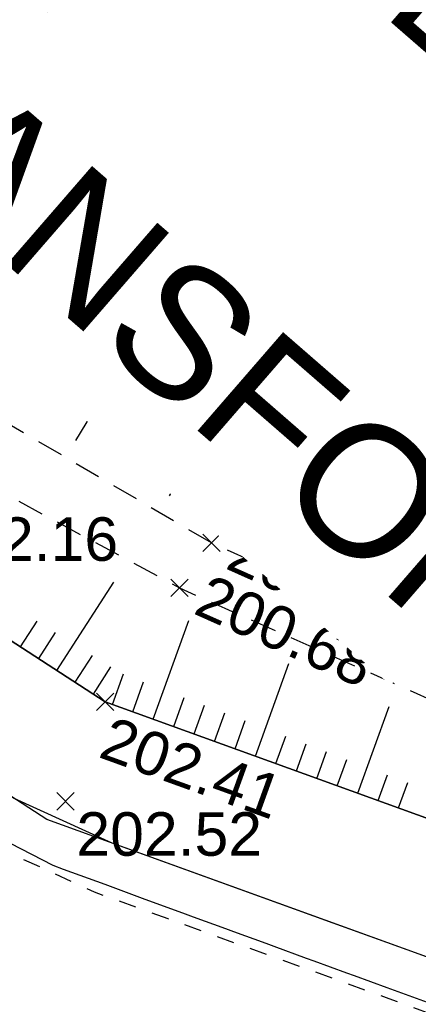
# Model space of a CAD drawing. Extents: x 1616800 to 1632437, y 2248456 to 2251974.
# Tile 203 of 256: x 1617965 to 1617974, y 2251533 to 2251556. Entities that reach past the tile are written whole.
import ezdxf
from ezdxf import colors
from ezdxf.entities.mleader import LeaderData, LeaderLine
from ezdxf.enums import TextEntityAlignment as Align
from ezdxf.math import Vec2, Vec3

# ---------------------------------------------------------------- set-up
doc = ezdxf.new("R2010")
doc.units = 0
doc.header["$LTSCALE"] = 2
doc.header["$PDMODE"] = 3
doc.header["$PDSIZE"] = 0.2
doc.linetypes.add('FOSSE', pattern=[0.5, 0.3, -0.2])
doc.linetypes.add('Grille', pattern=[0.4, 0.2, -0.2])
doc.layers.get('0').update_dxf_attribs({"linetype": 'CONTINUOUS'})
for name, color, linetype in [('0000-VALORIS-NOUE DERIV BASSIN', 7, 'CONTINUOUS'), ('0000-VALORIS-NOUE DERIV BASSIN EAU MAX RETENTION', 140, 'CONTINUOUS'), ('08-PAP RESEAU TELEPHONE PROJET', 95, 'CONTINUOUS'), ('X-PTS TOPO-TEXTE TOPOALT', 8, 'CONTINUOUS'), ('X-PTS TOPO-TOPOPOINT', 8, 'CONTINUOUS'), ('Y-FDP TOPO-TOP_AXE_FOSSE', 8, 'CONTINUOUS'), ('Y-FDP TOPO-TOP_BARBULE', 8, 'CONTINUOUS'), ('Y-FDP TOPO-TOP_TALUS', 8, 'CONTINUOUS')]:
    doc.layers.add(name, color=color, linetype=linetype)
doc.styles.get("Standard").update_dxf_attribs({"font": 'arial.ttf'})

# ---------------------------------------------------------------- blocks, each defined once
blk = doc.blocks.new('TCPOINT')
at = {"color": 0}
blk.add_point((0, 0), dxfattribs=at)
at = {"layer": 'X-PTS TOPO-TEXTE TOPOALT'}
blk.add_attdef('ALT', text='', height=0.75, dxfattribs=at).set_placement((0.25, -0.25), align=Align.TOP_LEFT)
blk = doc.blocks.new('TCPOINT_C')
at = {"color": 0}
blk.add_point((0, 0), dxfattribs=at)
at = {"layer": 'X-PTS TOPO-TEXTE TOPOALT'}
blk.add_attdef('ALT', text='', height=0.75, dxfattribs=at).set_placement((0.5, 0.09), align=Align.MIDDLE_LEFT)
blk = doc.blocks.new('TCPOINT_2')
at = {"color": 0}
blk.add_point((0, 0), dxfattribs=at)
at = {"layer": 'X-PTS TOPO-TEXTE TOPOALT'}
blk.add_attdef('ALT', (0.25, 0.25), '', height=0.75, dxfattribs=at)

msp = doc.modelspace()

# ---------------------------------------------------------------- linework, layer by layer
at = {"layer": '0000-VALORIS-NOUE DERIV BASSIN', "linetype": 'Grille', "flags": 128}
msp.add_lwpolyline([(1617995.0727, 2251524.1217), (1617994.0598, 2251524.5597), (1617992.2896, 2251525.325), (1617990.5195, 2251526.0904), (1617988.7493, 2251526.8557), (1617986.9791, 2251527.6211), (1617985.2089, 2251528.3865), (1617983.4388, 2251529.1518), (1617981.7336, 2251529.8891), (1617980.0284, 2251530.6264), (1617978.5566, 2251531.2545), (1617976.8607, 2251531.8675), (1617975.1647, 2251532.4805), (1617973.4688, 2251533.0934), (1617971.7728, 2251533.7064), (1617970.0768, 2251534.3194), (1617968.3809, 2251534.9324), (1617966.6849, 2251535.5453), (1617964.1894, 2251536.695), (1617962.8207, 2251537.5813), (1617961.2225, 2251538.6162), (1617959.9901, 2251539.4142), (1617958.7576, 2251540.2123), (1617957.2725, 2251541.174), (1617955.7875, 2251542.1356), (1617954.3024, 2251543.0973), (1617952.8173, 2251544.0589), (1617951.3322, 2251545.0206), (1617950.3632, 2251545.6279), (1617949.3396, 2251546.2688), (1617948.3787, 2251546.8703), (1617947.4179, 2251547.4719), (1617945.7741, 2251548.5011), (1617944.1303, 2251549.5303), (1617943.0193, 2251550.2259), (1617941.9083, 2251550.9216), (1617940.9661, 2251551.5115), (1617939.2774, 2251552.5688), (1617937.5887, 2251553.6261), (1617936.2138, 2251554.4869), (1617934.8389, 2251555.3478), (1617933.9352, 2251555.8856), (1617932.9456, 2251556.4731), (1617931.8707, 2251557.1113), (1617930.4889, 2251557.9317), (1617929.5675, 2251558.4787), (1617928.6462, 2251559.0256), (1617927.7432, 2251559.5618), (1617926.045, 2251560.57), (1617924.3468, 2251561.5782), (1617922.9926, 2251562.3821), (1617921.6385, 2251563.1861), (1617920.2843, 2251563.9901), (1617918.9499, 2251564.7822), (1617917.5357, 2251565.6114)], dxfattribs=at)
at = {"layer": '0000-VALORIS-NOUE DERIV BASSIN', "flags": 128}
msp.add_lwpolyline([(1617975.5726, 2251533.609), (1617973.8767, 2251534.222), (1617972.1807, 2251534.835), (1617970.4847, 2251535.4479), (1617968.7888, 2251536.0609), (1617967.0928, 2251536.6739), (1617964.8416, 2251537.7022), (1617963.4729, 2251538.5885), (1617961.8748, 2251539.6234), (1617960.6423, 2251540.4215), (1617959.4099, 2251541.2196), (1617957.9248, 2251542.1812), (1617956.4397, 2251543.1429), (1617954.9546, 2251544.1045), (1617953.4695, 2251545.0662), (1617951.9845, 2251546.0279), (1617951, 2251546.645), (1617949.9764, 2251547.2859)], dxfattribs=at)
at = {"layer": '0000-VALORIS-NOUE DERIV BASSIN'}
for points in [[(1618057.1006, 2251498.218, 202.98), (1618043.4496, 2251505.823, 202.81), (1618029.7006, 2251512.302, 202.66), (1618012.1916, 2251520.535, 202.69), (1617997.6596, 2251527.579, 202.51), (1617980.2206, 2251535.119, 202.49), (1617966.9346, 2251539.921, 202.41), (1617953.5626, 2251548.58, 202.41), (1617936.9856, 2251558.959, 202.22), (1617921.0936, 2251568.394, 202.33), (1617909.4526, 2251575.219, 202.13), (1617895.2716, 2251584.39, 201.92), (1617880.0786, 2251593.661, 202.03)], [(1618055.6406, 2251495.5973, 202.98), (1618042.0786, 2251503.1527, 202.81), (1618028.4218, 2251509.5882, 202.66), (1618010.899, 2251517.8277, 202.69), (1617996.4095, 2251524.8511, 202.51), (1617979.1144, 2251532.3289, 202.49), (1617965.5921, 2251537.2163, 202.41), (1617951.9512, 2251546.0494, 202.41), (1617935.4236, 2251556.3975, 202.22), (1617919.5692, 2251565.8102, 202.33), (1617907.8786, 2251572.6642, 202.13), (1617893.6754, 2251581.8496, 201.92), (1617878.5832, 2251591.0591, 202.03)]]:
    msp.add_polyline3d(points, dxfattribs=at)
at = {"layer": '0000-VALORIS-NOUE DERIV BASSIN EAU MAX RETENTION', "elevation": 201.3541, "flags": 128}
msp.add_lwpolyline([(1617974.3463, 2251533.0084), (1617973.5899, 2251533.2847), (1617973.4191, 2251533.3474), (1617972.6655, 2251533.6227), (1617972.492, 2251533.6864), (1617971.7412, 2251533.9606), (1617971.5649, 2251534.0253), (1617970.8169, 2251534.2986), (1617970.6377, 2251534.3643), (1617969.8925, 2251534.6365), (1617969.7106, 2251534.7033), (1617968.9682, 2251534.9745), (1617968.7834, 2251535.0423), (1617968.0439, 2251535.3125), (1617967.8563, 2251535.3813), (1617967.1196, 2251535.6504), (1617966.9292, 2251535.7204), (1617965.9737, 2251536.0694), (1617965.7378, 2251536.156), (1617964.7573, 2251536.6649)], dxfattribs=at)
at = {"layer": 'Y-FDP TOPO-TOP_AXE_FOSSE', "linetype": 'FOSSE', "elevation": 201.34, "flags": 128}
for points in [[(1617601.8186, 2251762.922), (1617610.1506, 2251756.636), (1617629.6276, 2251741.988), (1617650.7276, 2251727.848), (1617668.4526, 2251710.915), (1617681.6206, 2251701.676), (1617699.0136, 2251688.41), (1617708.9996, 2251680.668), (1617719.8336, 2251677.878), (1617748.7516, 2251665.825), (1617762.3456, 2251660.092), (1617781.0436, 2251652.934), (1617799.0036, 2251644.975), (1617815.3806, 2251635.767), (1617830.3196, 2251628.053), (1617853.9176, 2251613.386), (1617868.6136, 2251605.049), (1617881.5356, 2251596.854), (1617897.5646, 2251587.866), (1617911.5046, 2251578.556), (1617923.2046, 2251571.798), (1617941.6916, 2251560.354), (1617955.8166, 2251551.523), (1617969.3786, 2251543.574), (1617981.8546, 2251538.005), (1617999.4726, 2251530.796), (1618011.2156, 2251524.71), (1618031.4966, 2251514.802), (1618044.3006, 2251508.569), (1618060.3096, 2251501.695), (1618069.9096, 2251496.606), (1618077.1396, 2251493.691), (1618078.3956, 2251492.785), (1618078.3956, 2251492.785)], [(1617600.6196, 2251761.017), (1617609.0186, 2251754.94), (1617628.5696, 2251740.863), (1617649.5776, 2251726.58), (1617667.1536, 2251709.962), (1617698.4656, 2251687.431), (1617708.5936, 2251679.832), (1617719.3676, 2251676.48), (1617748.1656, 2251664.214), (1617780.0586, 2251651.492), (1617797.8506, 2251643.441), (1617814.4516, 2251634.395), (1617829.3226, 2251626.401), (1617852.7376, 2251612.188), (1617867.9276, 2251602.952), (1617881.2236, 2251595.195), (1617896.7006, 2251586.358), (1617910.6286, 2251577.168), (1617921.4716, 2251570.879), (1617940.7716, 2251559.213), (1617954.7426, 2251550.028), (1617968.6406, 2251542.538), (1617981.3776, 2251536.875), (1617998.6816, 2251529.02), (1618010.6006, 2251523.098), (1618031.3996, 2251513.411), (1618043.8426, 2251507.316), (1618060.1126, 2251499.876), (1618069.5666, 2251494.908), (1618076.1756, 2251492.383), (1618078.3956, 2251492.785), (1618078.2546, 2251490.49)]]:
    msp.add_lwpolyline(points, dxfattribs=at)
at = {"layer": 'Y-FDP TOPO-TOP_BARBULE'}
for p, q in [((1617965.0427, 2251548.745), (1617964.0984, 2251547.1948)), ((1617965.4697, 2251548.4849), (1617965.1875, 2251548.0215)), ((1617965.8967, 2251548.2247), (1617965.6155, 2251547.7632)), ((1617966.3237, 2251547.9646), (1617966.0436, 2251547.5048)), ((1617966.7507, 2251547.7045), (1617966.4717, 2251547.2464)), ((1617967.1778, 2251547.4444), (1617966.2511, 2251545.9232)), ((1617967.6048, 2251547.1842), (1617967.3278, 2251546.7296)), ((1617968.0318, 2251546.9241), (1617967.7559, 2251546.4712)), ((1617968.4588, 2251546.664), (1617968.184, 2251546.2129)), ((1617968.8858, 2251546.4039), (1617968.612, 2251545.9545)), ((1617969.3128, 2251546.1438), (1617968.4038, 2251544.6516)), ((1617969.7464, 2251545.897), (1617969.5549, 2251545.4)), ((1617970.2129, 2251545.7172), (1617970.0144, 2251545.2021)), ((1617970.6795, 2251545.5374), (1617970.4787, 2251545.0164)), ((1617971.6126, 2251545.1778), (1617970.9284, 2251543.4024)), ((1617971.1461, 2251545.3576), (1617970.943, 2251544.8308)), ((1617972.0792, 2251544.998), (1617971.8716, 2251544.4596)), ((1617972.5457, 2251544.8182), (1617972.336, 2251544.2739)), ((1617973.0123, 2251544.6384), (1617972.8003, 2251544.0883)), ((1617973.9454, 2251544.2788), (1617973.2237, 2251542.4063)), ((1617973.4788, 2251544.4586), (1617973.2646, 2251543.9027)), ((1617965.8224, 2251540.6412), (1617967.1341, 2251542.6668)), ((1617964.983, 2251541.1847), (1617965.366, 2251541.7762)), ((1617968.0396, 2251539.5216), (1617968.8576, 2251541.7848)), ((1617965.4027, 2251540.913), (1617965.791, 2251541.5125)), ((1617966.2421, 2251540.3694), (1617966.6409, 2251540.9852)), ((1617966.6618, 2251540.0976), (1617967.0658, 2251540.7215)), ((1617970.3908, 2251538.6718), (1617971.1601, 2251540.8002)), ((1617967.0992, 2251539.8615), (1617967.3538, 2251540.566)), ((1617967.5694, 2251539.6916), (1617967.818, 2251540.3793)), ((1617968.5099, 2251539.3516), (1617968.7523, 2251540.0225)), ((1617968.9801, 2251539.1817), (1617969.2197, 2251539.8445)), ((1617972.7419, 2251537.822), (1617973.4625, 2251539.8156)), ((1617969.4503, 2251539.0117), (1617969.687, 2251539.6664)), ((1617969.9206, 2251538.8418), (1617970.1543, 2251539.4884)), ((1617970.861, 2251538.5019), (1617971.0889, 2251539.1323)), ((1617971.3312, 2251538.3319), (1617971.5562, 2251538.9543)), ((1617971.8015, 2251538.162), (1617972.0235, 2251538.7762)), ((1617972.2717, 2251537.992), (1617972.4908, 2251538.5982)), ((1617973.2122, 2251537.6521), (1617973.4254, 2251538.2421)), ((1617973.6824, 2251537.4821), (1617973.8927, 2251538.064))]:
    msp.add_line(p, q, dxfattribs=at)
at = {"layer": 'Y-FDP TOPO-TOP_TALUS', "elevation": 201.34, "flags": 128}
for points in [[(1617796.7436, 2251642.57), (1617812.9876, 2251633.215), (1617828.5476, 2251624.329), (1617851.7106, 2251610.997), (1617866.9096, 2251600.776), (1617880.0786, 2251593.661), (1617895.2716, 2251584.39), (1617909.4526, 2251575.219), (1617921.0936, 2251568.394), (1617936.9856, 2251558.959), (1617953.5626, 2251548.58), (1617966.9346, 2251539.921), (1617980.2206, 2251535.119), (1617997.6596, 2251527.579), (1618012.1916, 2251520.535), (1618029.7006, 2251512.302), (1618043.4496, 2251505.823), (1618057.1006, 2251498.218), (1618068.8556, 2251493.307), (1618074.8396, 2251491.679), (1618075.8056, 2251490.367)], [(1617954.3402, 2251555.2024), (1617957.5096, 2251553.334), (1617969.6686, 2251545.927), (1617983.2576, 2251540.69), (1618000.4706, 2251532.688), (1618008.3106, 2251530.398)]]:
    msp.add_lwpolyline(points, dxfattribs=at)

# ---------------------------------------------------------------- block references
at = {"layer": 'X-PTS TOPO-TOPOPOINT'}
ref = msp.add_blockref('TCPOINT', (1617972.1816, 2251552.373, 202.61), dxfattribs=at)
ref.add_attrib('ALT', '202.61', dxfattribs={"layer": 'X-PTS TOPO-TEXTE TOPOALT', "height": 1, "rotation": 0}).set_placement((1617972.4316, 2251552.123, 202.61), align=Align.TOP_LEFT)
ref = msp.add_blockref('TCPOINT_2', (1617969.6686, 2251545.927, 202.3), dxfattribs=dict(at, rotation=338.9240737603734))
ref.add_attrib('ALT', '202.30', (1617969.9918, 2251546.0704, 202.3), dxfattribs={"layer": 'X-PTS TOPO-TEXTE TOPOALT', "height": 1, "rotation": 338.92407})
ref = msp.add_blockref('TCPOINT', (1617962.7086, 2251544.409, 202.16), dxfattribs=at)
ref.add_attrib('ALT', '202.16', dxfattribs={"layer": 'X-PTS TOPO-TEXTE TOPOALT', "height": 1, "rotation": 360}).set_placement((1617962.9586, 2251544.159, 202.16), align=Align.TOP_LEFT)
ref = msp.add_blockref('TCPOINT_C', (1617969.3786, 2251543.574, 200.65), dxfattribs=dict(at, rotation=335.9451123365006))
ref.add_attrib('ALT', '200.65', dxfattribs={"layer": 'X-PTS TOPO-TEXTE TOPOALT', "height": 1, "rotation": 335.94511}).set_placement((1617969.8719, 2251543.4524, 200.65), align=Align.MIDDLE_LEFT)
ref = msp.add_blockref('TCPOINT_C', (1617968.6406, 2251542.538, 200.68), dxfattribs=dict(at, rotation=336.0295814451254))
ref.add_attrib('ALT', '200.68', dxfattribs={"layer": 'X-PTS TOPO-TEXTE TOPOALT', "height": 1, "rotation": 336.02958}).set_placement((1617969.134, 2251542.4171, 200.68), align=Align.MIDDLE_LEFT)
ref = msp.add_blockref('TCPOINT', (1617966.9346, 2251539.921, 202.41), dxfattribs=dict(at, rotation=340.1284672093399))
ref.add_attrib('ALT', '202.41', dxfattribs={"layer": 'X-PTS TOPO-TEXTE TOPOALT', "height": 1, "rotation": 340.12847}).set_placement((1617967.0847, 2251539.6009, 202.41), align=Align.TOP_LEFT)
ref = msp.add_blockref('TCPOINT', (1617966.0196, 2251537.633, 202.52), dxfattribs=at)
ref.add_attrib('ALT', '202.52', dxfattribs={"layer": 'X-PTS TOPO-TEXTE TOPOALT', "height": 1, "rotation": 360}).set_placement((1617966.2696, 2251537.383, 202.52), align=Align.TOP_LEFT)

# ---------------------------------------------------------------- next in the draw order: leaders
at = {"layer": '08-PAP RESEAU TELEPHONE PROJET'}
ml = msp.add_multileader_mtext('Standard', dxfattribs=at)
ml.set_content('BRANCHEMENT TELEPHONE 2Ø25/28 POUR POSTE DE TRANSFORMATION', color=256)
ml.set_leader_properties()
ml.build(insert=Vec2(0, 0))
ml.multileader.update_dxf_attribs({"text_right_attachment_type": 6, "dogleg_length": 0.36, "arrow_head_size": 3, "scale": 0.5})
ctx = ml.context
ctx.base_point, ctx.scale, ctx.char_height, ctx.arrow_head_size, ctx.landing_gap_size, ctx.plane_origin, ctx.plane_x_axis, ctx.plane_y_axis = Vec3(1617977.9649, 2251580.1097, 203.087), 0.5, 3, 3, 1, Vec3(1617772.0226, 2251816.8801, 203.087), Vec3(0.7549808, -0.6557469), Vec3(0.6557469, 0.7549808)
ctx.right_attachment = 6
notes = []
notes.append((ctx, [(1, (1, 1, 0), (1618007.6237, 2251551.6017, 203.087), (-0.7549808, 0.6557469), 0.18, [(0, [(1617994.8716, 2251487.0838, 203.087)], 0, [])])]))
ctx.mtext.insert, ctx.mtext.text_direction, ctx.mtext.rotation, ctx.mtext.width, ctx.mtext.flow_direction = Vec3(1617979.7203, 2251580.6058, 203.087), Vec3(0.7549808, -0.6557469), 5.5680138, 40.470438, 5
ctx.mtext.has_bg_fill, ctx.mtext.bg_color, ctx.mtext.bg_scale_factor, ctx.mtext.bg_transparency, ctx.mtext.use_window_bg_color = 1, -1027028792, 1.5, 0, 1
for ctx, leaders in notes:
    for number, flags, end, landing, length, lines in leaders:
        leader = LeaderData()
        leader.index, (leader.has_last_leader_line, leader.has_dogleg_vector, leader.attachment_direction) = number, flags
        leader.last_leader_point, leader.dogleg_vector, leader.dogleg_length = Vec3(end), Vec3(landing), length
        for number, points, colour, breaks in lines:
            line = LeaderLine()
            line.index, line.vertices, line.color, line.breaks = number, Vec3.list(points), colors.encode_raw_color(colour), breaks
            leader.lines.append(line)
        ctx.leaders.append(leader)

# ---------------------------------------------------------------- next in the draw order: linework, layer by layer
at = {"layer": '0000-VALORIS-NOUE DERIV BASSIN EAU MAX RETENTION', "elevation": 201.3541, "flags": 128}
msp.add_lwpolyline([(1617974.3463, 2251533.0084), (1617973.5899, 2251533.2847), (1617973.4191, 2251533.3474), (1617972.6655, 2251533.6227), (1617972.492, 2251533.6864), (1617971.7412, 2251533.9606), (1617971.5649, 2251534.0253), (1617970.8169, 2251534.2986), (1617970.6377, 2251534.3643), (1617969.8925, 2251534.6365), (1617969.7106, 2251534.7033), (1617968.9682, 2251534.9745), (1617968.7834, 2251535.0423), (1617968.0439, 2251535.3125), (1617967.8563, 2251535.3813), (1617967.1196, 2251535.6504), (1617966.9292, 2251535.7204), (1617965.9737, 2251536.0694), (1617965.7378, 2251536.156), (1617964.7573, 2251536.6649)], dxfattribs=at)

doc.saveas('drawing.dxf')
